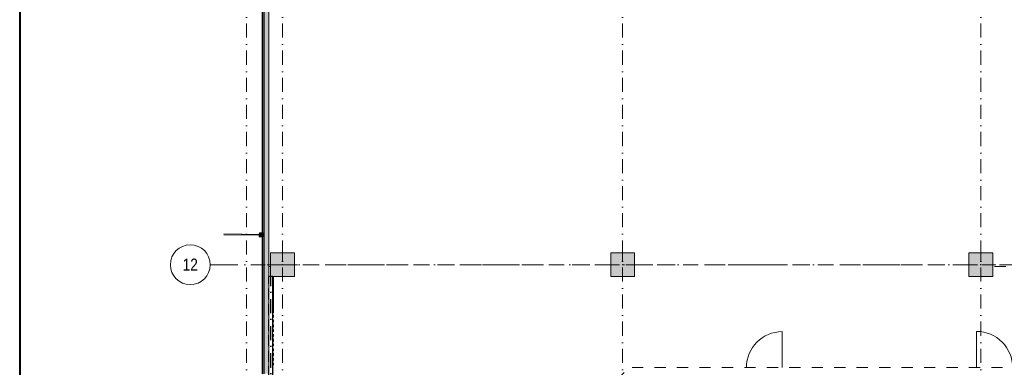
# Model space of a CAD drawing. Header units: millimetres. Extents: x 0 to 1184, y 0 to 836.
# Tile 7 of 66: x 20 to 267, y 514 to 601. Entities that reach past the tile are written whole.
import ezdxf
from ezdxf.xclip import XClip

# ---------------------------------------------------------------- set-up
doc = ezdxf.new("R2010")
doc.units = ezdxf.units.MM
doc.header["$MEASUREMENT"] = 0
doc.header["$XCLIPFRAME"] = 0
for name, pattern in [('Невидимая', [3.912222, 2.822222, -1.09]), ('Штриховая', [5.644444, 2.822222, -2.822222]), ('Штрихпунктирная', [6.702778, 3.527778, -1.763889, 0, -1.411111])]:
    doc.linetypes.add(name, pattern=pattern)
for name, color, linetype in [('1._1-й этаж (9)_1_Элемент Модели - Оси', 7, 'Continuous'), ('Конструктив - ГКЛ', 7, 'Continuous'), ('Конструктив - Колонны', 7, 'Continuous'), ('Конструктив - Стена сущ для Кладочного плана', 7, 'Continuous'), ('Конструктив - Стены Блок 200 нов', 7, 'Continuous'), ('Конструктив - Стены наружние фасад', 7, 'Continuous'), ('Местность - Забор', 7, 'Continuous'), ('УЛИЦА_Стойки стропильные', 7, 'Continuous'), ('Элемент Модели - Зона', 7, 'Continuous'), ('Элемент Модели - Оси', 7, 'Continuous')]:
    doc.layers.add(name, color=color, linetype=linetype)
doc.styles.add('СГЕНЕРИР_СТИЛЬ_1', font='txt')

# ---------------------------------------------------------------- blocks, each defined once
blk = doc.blocks.new('Чертеж_2_1', base_point=(205.47, 89.56))
at = {"layer": '1._1-й этаж (9)_1_Элемент Модели - Оси', "color": 7, "linetype": 'Штрихпунктирная', "lineweight": 15}
blk.add_line((71.32, 539.56), (67.87, 539.56), dxfattribs=at)
at = {"layer": '1._1-й этаж (9)_1_Элемент Модели - Оси', "color": 7, "linetype": 'Continuous', "lineweight": 15}
blk.add_circle((62.87, 539.56), 5, dxfattribs=at)
at = {"layer": '1._1-й этаж (9)_1_Элемент Модели - Оси', "color": 7, "linetype": 'Continuous', "lineweight": 15, "insert": (60.95, 539.59), "char_height": 3, "attachment_point": 4, "style": 'СГЕНЕРИР_СТИЛЬ_1'}
blk.add_mtext('\\A1;{\\pql;\\pt0;\\fArial Narrow|b0|i0|c204|p34;12}', dxfattribs=at)
blk = doc.blocks.new('Чертеж_4_4', base_point=(-278.48, 89.56))
at = {"layer": 'Конструктив - ГКЛ', "linetype": 'Continuous', "lineweight": 0, "true_color": 0x000000}
blk.add_hatch(color=18, dxfattribs=at).paths.add_polyline_path([(83.79, 536.51), (83.54, 536.51), (83.54, 513.41), (83.62, 513.41), (83.62, 512.41), (83.54, 512.41), (83.54, 512.19), (83.79, 512.19)])
at = {"layer": 'Конструктив - Колонны', "linetype": 'Continuous', "lineweight": 0, "true_color": 0x000000}
for points in [[(83.02, 536.56), (89.02, 536.56), (89.02, 542.56), (83.02, 542.56)], [(168.52, 536.56), (174.52, 536.56), (174.52, 542.56), (168.52, 542.56)], [(258.52, 536.56), (264.52, 536.56), (264.52, 542.56), (258.52, 542.56)]]:
    blk.add_hatch(color=18, dxfattribs=at).paths.add_polyline_path(points)
at = {"layer": 'Конструктив - Стены наружние фасад', "linetype": 'Continuous', "lineweight": 0, "true_color": 0x000000}
for points in [[(80.97, 630.56), (80.97, 512.19), (81.12, 512.19), (81.12, 630.56)], [(81.42, 626.56), (81.12, 626.56), (81.12, 512.19), (81.42, 512.19)], [(81.42, 626.56), (81.42, 512.19), (82.62, 512.19), (82.62, 626.56)]]:
    blk.add_hatch(color=18, dxfattribs=at).paths.add_polyline_path(points)
at = {"layer": 'Местность - Забор', "linetype": 'Continuous', "lineweight": 0, "true_color": 0x000000}
for points in [[(80.51, 547.14), (71.32, 547.29), (71.32, 547.09), (80.51, 546.94)], [(80.91, 547.09), (81.21, 547.08), (81.22, 547.53), (80.22, 547.55), (80.21, 547.1), (80.51, 547.09), (80.51, 546.99), (80.21, 547), (80.2, 546.55), (81.2, 546.53), (81.21, 546.98), (80.91, 546.99)]]:
    blk.add_hatch(color=18, dxfattribs=at).paths.add_polyline_path(points)
at = {"layer": 'Конструктив - ГКЛ', "color": 251, "linetype": 'Continuous', "lineweight": 15, "true_color": 0x575757, "flags": 128}
for points in [[(83.54, 536.51), (83.54, 513.41)], [(83.79, 527.51), (83.79, 536.51)], [(83.79, 526.31), (83.79, 526.91)], [(83.79, 525.11), (83.79, 525.71)], [(83.79, 523.91), (83.79, 524.51)], [(83.79, 522.71), (83.79, 523.31)], [(83.79, 521.51), (83.79, 522.11)], [(83.79, 520.31), (83.79, 520.91)], [(83.79, 519.11), (83.79, 519.71)], [(83.79, 517.91), (83.79, 518.51)], [(83.79, 516.71), (83.79, 517.31)], [(83.79, 515.51), (83.79, 516.11)], [(83.79, 514.31), (83.79, 514.91)]]:
    blk.add_lwpolyline(points, dxfattribs=at)
at = {"layer": 'Конструктив - Колонны', "color": 251, "linetype": 'Continuous', "lineweight": 5, "true_color": 0x575757}
for p, q in [((86.02, 540.36), (86.02, 543.36)), ((171.52, 540.36), (171.52, 543.36)), ((261.52, 540.36), (261.52, 543.36)), ((85.22, 539.56), (82.22, 539.56)), ((86.82, 539.56), (89.82, 539.56)), ((170.72, 539.56), (167.72, 539.56)), ((172.32, 539.56), (175.32, 539.56)), ((260.72, 539.56), (257.72, 539.56)), ((262.32, 539.56), (265.32, 539.56)), ((86.02, 538.76), (86.02, 535.76)), ((171.52, 538.76), (171.52, 535.76)), ((261.52, 538.76), (261.52, 535.76))]:
    blk.add_line(p, q, dxfattribs=at)
at = {"layer": 'Конструктив - Колонны', "color": 251, "linetype": 'Continuous', "lineweight": 15, "true_color": 0x575757, "flags": 128}
for points in [[(83.02, 536.56), (89.02, 536.56), (89.02, 542.56), (83.02, 542.56)], [(168.52, 536.56), (174.52, 536.56), (174.52, 542.56), (168.52, 542.56)], [(258.52, 536.56), (264.52, 536.56), (264.52, 542.56), (258.52, 542.56)]]:
    blk.add_lwpolyline(points, close=True, dxfattribs=at)
at = {"layer": 'Конструктив - Колонны', "color": 251, "linetype": 'Continuous', "lineweight": 5, "true_color": 0x575757}
for p in [(86.02, 539.56), (171.52, 539.56), (261.52, 539.56)]:
    blk.add_point(p, dxfattribs=at)
at = {"layer": 'Конструктив - Стена сущ для Кладочного плана', "color": 251, "linetype": 'Невидимая', "lineweight": 30, "true_color": 0x575757}
for p, q in [((82.62, 452.56), (82.62, 536.56)), ((83.62, 536.56), (82.62, 536.56)), ((83.62, 452.56), (83.62, 536.56))]:
    blk.add_line(p, q, dxfattribs=at)
at = {"layer": 'Конструктив - Стена сущ для Кладочного плана', "color": 251, "linetype": 'Штрихпунктирная', "lineweight": 30, "true_color": 0x575757}
blk.add_line((83.12, 452.56), (83.12, 536.56), dxfattribs=at)
at = {"layer": 'Конструктив - Стены Блок 200 нов', "color": 251, "linetype": 'Continuous', "lineweight": 5, "true_color": 0x575757}
blk.add_line((211.63, 513.76), (211.63, 522.76), dxfattribs=at)
blk.add_arc((211.63, 513.76), 9, 90, 180, dxfattribs=at)
at = {"layer": 'Конструктив - Стены наружние фасад', "color": 251, "linetype": 'Continuous', "lineweight": 20, "true_color": 0x575757}
for p, q in [((81.12, 512.19), (81.12, 626.56)), ((81.42, 512.19), (81.42, 626.56))]:
    blk.add_line(p, q, dxfattribs=at)
at = {"layer": 'Конструктив - Стены наружние фасад', "color": 251, "linetype": 'Continuous', "lineweight": 20, "true_color": 0x575757, "flags": 128}
for points in [[(80.97, 630.56), (80.97, 512.19)], [(82.62, 513.41), (82.62, 626.56)]]:
    blk.add_lwpolyline(points, dxfattribs=at)
at = {"layer": 'Местность - Забор', "color": 7, "linetype": 'Continuous', "lineweight": 15}
for p, q in [((80.21, 547), (80.2, 546.55)), ((80.22, 547.55), (80.21, 547.1)), ((80.21, 547.1), (80.51, 547.09)), ((80.21, 547), (80.51, 546.99)), ((80.22, 547.55), (81.22, 547.53)), ((80.51, 547.09), (80.51, 546.99)), ((80.91, 547.09), (80.91, 546.99)), ((80.91, 547.09), (81.21, 547.08)), ((80.91, 546.99), (81.21, 546.98)), ((81.21, 546.98), (81.2, 546.53)), ((81.22, 547.53), (81.21, 547.08)), ((80.2, 546.55), (81.2, 546.53))]:
    blk.add_line(p, q, dxfattribs=at)
at = {"layer": 'Местность - Забор', "color": 7, "linetype": 'Continuous', "lineweight": 15, "flags": 128}
for points in [[(80.21, 547.15), (71.32, 547.29)], [(71.32, 547.09), (80.51, 546.94), (80.51, 547.14), (71.32, 547.29)], [(80.21, 546.95), (71.32, 547.09)]]:
    blk.add_lwpolyline(points, dxfattribs=at)
at = {"layer": 'УЛИЦА_Стойки стропильные', "color": 251, "linetype": 'Continuous', "lineweight": 5, "true_color": 0x575757}
blk.add_line((83.12, 513.71), (83.12, 514.51), dxfattribs=at)
at = {"layer": 'Элемент Модели - Зона', "color": 7, "linetype": 'Continuous', "lineweight": 15}
blk.add_line((260.42, 513.71), (260.42, 522.82), dxfattribs=at)
at = {"layer": 'Элемент Модели - Зона', "color": 7, "linetype": 'Штриховая', "lineweight": 15, "flags": 128}
for points in [[(83.02, 539.14), (82.62, 539.14), (82.62, 452.76), (140.32, 452.76), (140.32, 480.98), (172.95, 513.62), (173.09, 513.47), (173.09, 513.76), (354.52, 513.76), (354.52, 513.56), (495.52, 513.56), (495.52, 513.76), (862.33, 513.76), (894.69, 481.33), (894.72, 477.98), (894.72, 452.61), (895.12, 452.61), (895.12, 432.56), (892.72, 432.56), (892.72, 446.56), (888.52, 446.56), (888.52, 450.56), (804.52, 450.56), (804.52, 446.56), (798.52, 446.56), (798.52, 450.56), (714.72, 450.56), (714.72, 359.26), (798.52, 359.26), (798.52, 366.06), (804.52, 366.06), (804.52, 354.16), (845.32, 354.16), (845.32, 363.26), (846.52, 363.26), (846.52, 301.37), (892.72, 301.37), (892.72, 352.06), (888.02, 352.06), (888.02, 367.06), (892.72, 367.06), (892.72, 417.56), (895.12, 417.56), (895.12, 291.06), (892.72, 291.06), (892.72, 298.97), (714.72, 298.97), (714.72, 236.06), (892.72, 236.06), (892.72, 266.56), (888.52, 266.56), (888.52, 272.82), (892.72, 272.82), (892.72, 276.06), (895.12, 276.06), (895.12, 272.76), (930.02, 272.76), (930.02, 461.62), (923.91, 461.62), (923.91, 539.56), (978.52, 539.56), (978.52, 542.56), (984.52, 542.56), (984.52, 539.56), (1131.77, 539.56), (1131.77, 540.56), (1122.77, 540.56), (1122.77, 564.56), (1048.52, 564.56), (1048.52, 626.36), (1026.82, 626.36), (1026.82, 632.56), (1013.35, 632.56), (984.52, 632.56), (984.52, 626.56), (978.52, 626.56), (978.52, 631.69), (969.52, 631.69), (894.52, 631.69), (894.52, 626.56), (888.52, 626.56), (888.52, 631.69), (804.52, 631.69), (804.52, 626.56), (798.52, 626.56), (798.52, 631.69), (714.52, 631.69), (714.52, 626.56), (708.52, 626.56), (708.52, 631.69), (628.02, 631.69), (628.02, 626.56), (622.02, 626.56), (621.02, 626.56), (621.02, 575.89), (496.02, 575.89), (496.02, 627.56), (496.02, 706.46), (496.12, 706.46), (496.12, 768.06), (468.72, 768.06), (468.72, 686.86), (461.17, 686.86), (461.17, 631.68), (444.52, 631.68), (444.52, 626.56), (438.52, 626.56), (438.52, 631.68), (354.52, 631.68), (354.52, 626.56), (348.52, 626.56), (348.52, 631.68), (331.77, 631.68), (331.77, 554.56), (331.77, 539.56), (264.52, 539.56), (264.52, 536.56), (258.52, 536.56), (258.52, 539.56), (174.52, 539.56), (174.52, 536.56), (168.52, 536.56), (168.52, 539.56), (89.02, 539.56), (89.02, 536.56), (83.02, 536.56)], [(82.62, 541.14), (82.62, 539.14), (83.02, 539.14), (83.02, 542.56), (89.02, 542.56), (89.02, 539.56), (168.52, 539.56), (168.52, 542.56), (174.52, 542.56), (174.52, 539.56), (258.52, 539.56), (258.52, 542.56), (264.52, 542.56), (264.52, 539.14), (331.77, 539.14), (331.77, 631.69), (331.88, 631.69), (331.88, 686.86), (327.32, 686.86), (327.32, 720.36), (324.52, 720.36), (324.52, 722.76), (348.32, 722.76), (348.32, 734.56), (280.72, 734.56), (280.72, 722.76), (309.52, 722.76), (309.52, 720.36), (301.52, 720.36), (301.52, 615.56), (207.52, 615.56), (207.52, 626.56), (82.62, 626.56), (82.62, 626.06)]]:
    blk.add_lwpolyline(points, close=True, dxfattribs=at)
at = {"layer": 'Элемент Модели - Зона', "color": 7, "linetype": 'Continuous', "lineweight": 15, "flags": 128}
blk.add_lwpolyline([(83.02, 542.56), (89.02, 542.56), (89.02, 536.56), (83.02, 536.56)], close=True, dxfattribs=at)
at = {"layer": 'Элемент Модели - Зона', "color": 7, "linetype": 'Continuous', "lineweight": 15}
blk.add_arc((260.42, 513.71), 9.1, 0, 90, dxfattribs=at)
at = {"layer": 'Элемент Модели - Оси', "color": 7, "linetype": 'Штрихпунктирная', "lineweight": 15}
for p, q in [((77.02, 831.39), (77.02, 166.93)), ((86.02, 831.39), (86.02, 166.93)), ((171.52, 831.39), (171.52, 166.93)), ((261.52, 831.39), (261.52, 166.93)), ((71.32, 539.56), (1182.02, 539.56))]:
    blk.add_line(p, q, dxfattribs=at)

msp = doc.modelspace()

# ---------------------------------------------------------------- linework, layer by layer
at = {"color": 7, "linetype": 'Continuous', "lineweight": 40}
msp.add_line((20, 836), (20, 5), dxfattribs=at)

# ---------------------------------------------------------------- block references
at = {"color": 161, "linetype": 'Continuous', "lineweight": 40, "true_color": 0x83aefe}
ref = msp.add_blockref('Чертеж_4_4', (-278.48, 89.56), dxfattribs=at)
XClip(ref).set_block_clipping_path([(71.3162990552, 166.9277917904), (1182.0208577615, 831.3911731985)])
ref = msp.add_blockref('Чертеж_2_1', (205.47, 89.56), dxfattribs=at)
XClip(ref).set_block_clipping_path([(57.3201676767, 166.9282606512), (71.3162990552, 828.727105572)])

doc.saveas('drawing.dxf')
